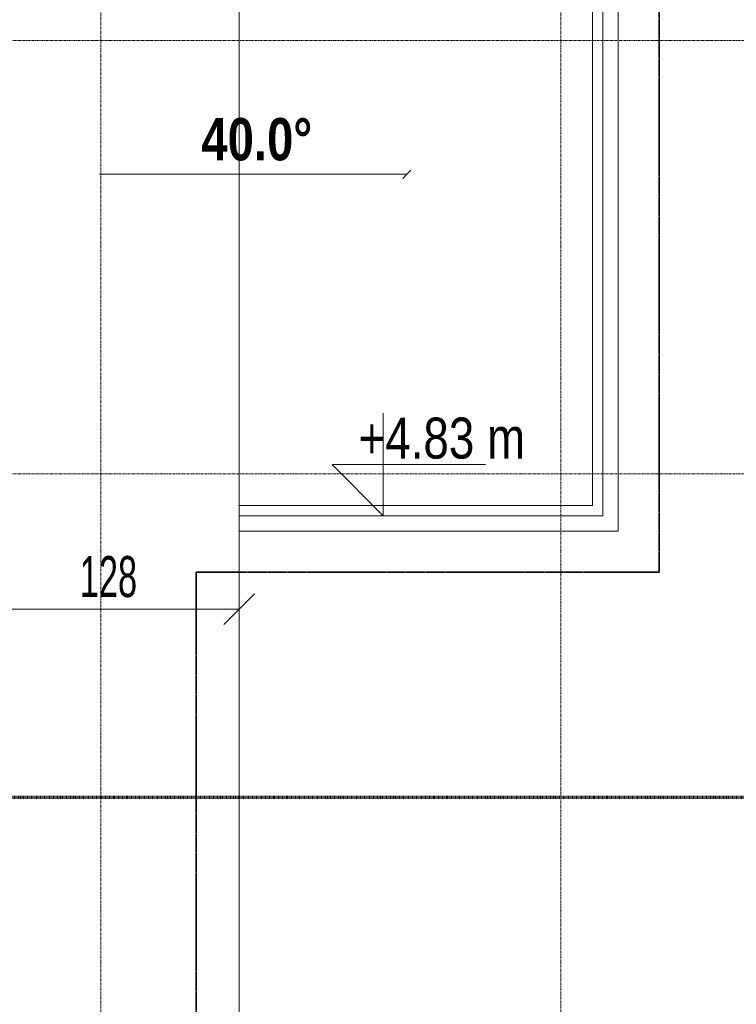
# Model space of a CAD drawing. Header units: millimetres. Extents: x -57334 to 14098, y -25409 to 16656.
# Tile 44 of 50: x -5365 to -1866, y -8274 to -3468. Entities that reach past the tile are written whole.
import ezdxf

# ---------------------------------------------------------------- set-up
doc = ezdxf.new("R2010")
doc.units = ezdxf.units.MM
for name, pattern in [('__FK_przerywana', [3.2004, 1.6002, -1.6002]), ('Kreska', [6.35, 3.175, -3.175]), ('Linia siatki', [22.225, 12.7, -3.175, 3.175, -3.175])]:
    doc.linetypes.add(name, pattern=pattern)
for name, color, linetype, lineweight in [('A-ANNO-DIMS', 7, 'Continuous', 5), ('A-ANNO-DIMS-100', 7, 'Continuous', 5), ('A-DETL-MBND', 7, 'Continuous', 5), ('A-FLOR', 7, 'Continuous', 5), ('A-FLOR-HRAL', 7, 'Continuous', 5), ('A-ROOF', 7, 'Continuous', 5), ('G-ANNO-DIMS', 7, 'Continuous', 5), ('G-ANNO-SYMB', 7, 'Continuous', 5), ('S-GRID', 7, 'Continuous', 5)]:
    doc.layers.add(name, color=color, linetype=linetype, lineweight=lineweight)
doc.layers.add('A-DETL', color=7, linetype='Continuous', lineweight=5, true_color=0x00a600)
doc.styles.add('Arial_2', font='arial.ttf', dxfattribs={"width": 0.8, "height": 200})
doc.styles.add('Arial_5', font='arial.ttf', dxfattribs={"width": 0.6, "height": 200})
doc.styles.add('Arial_B', font='arialbd.ttf', dxfattribs={"width": 0.8, "height": 206.349206})
doc.dimstyles.new('standard_wielkość_otworów', dxfattribs={"dimscale": 304.8, "dimtxt": 204.05188, "dimasz": 0.492126, "dimexe": 0.328084, "dimexo": 0.0625, "dimgap": 0, "dimtad": 1, "dimdec": 0, "dimlfac": 0.1, "dimzin": 0, "dimdsep": 46, "dimtxsty": 'Arial_5', "dimblk1": 'OBLIQUE', "dimblk2": 'OBLIQUE', "dimsah": 1, "dimcen": 0.09, "dimazin": 0, "dimtfac": 1, "dimtdec": 4, "dimtix": 1, "dimtmove": 0, "dimatfit": 3, "dimfxl": 0.328084, "dimfxlon": 1, "dimtvp": 1, "dimtolj": 1, "dimtzin": 0, "dimarcsym": 2})

# ---------------------------------------------------------------- blocks, each defined once
blk = doc.blocks.new('Typ poręczy górnej - Górna poręcz_wewnętrzny_-1533136-RZUT PIĘTRA II')
at = {"layer": 'A-FLOR-HRAL'}
for p, q in [((-2518.4, 2580.6), (-2518.4, -5889.4)), ((-2568.4, -5839.4), (-2568.4, 2530.6)), ((-4293.4, -5839.4), (-2568.4, -5839.4)), ((-2518.4, -5889.4), (-4293.4, -5889.4))]:
    blk.add_line(p, q, dxfattribs=at)
blk = doc.blocks.new('Typ poręczy górnej - Górna poręcz_wewnętrzny_-V1-RZUT PIĘTRA II')
at = {"layer": 'A-FLOR-HRAL'}
for p, q in [((-2518.4, -5889.4), (-2518.4, 2580.6)), ((-2568.4, -5839.4), (-2568.4, 2530.6)), ((-4293.4, -5839.4), (-2568.4, -5839.4)), ((-4293.4, -5889.4), (-2518.4, -5889.4))]:
    blk.add_line(p, q, dxfattribs=at)
blk = doc.blocks.new('DIMBLOCK139-RZUT PIĘTRA II')
at = {"layer": 'A-ANNO-DIMS-100', "color": 250, "true_color": 0x303030, "transparency": 16777216}
for p, q in [((-5575.7, -6345.9), (-5575.7, -6245.9)), ((-4293.4, -6345.9), (-4293.4, -6245.9)), ((-5575.7, -6345.9), (-5500.7, -6270.9)), ((-4293.4, -6345.9), (-4218.4, -6270.9)), ((-5575.7, -6345.9), (-5650.7, -6420.9)), ((-5575.7, -6345.9), (-4293.4, -6345.9)), ((-5575.7, -6345.9), (-5575.7, -6445.9)), ((-4293.4, -6345.9), (-4368.4, -6420.9)), ((-4293.4, -6345.9), (-4293.4, -6445.9))]:
    blk.add_line(p, q, dxfattribs=at)
at = {"layer": 'A-ANNO-DIMS-100', "color": 0, "transparency": 16777216, "insert": (-5071.1, -6086.2), "char_height": 200, "width": 327.739, "attachment_point": 1, "line_spacing_factor": 0.941778, "style": 'Arial_5'}
blk.add_mtext('128', dxfattribs=at)
blk = doc.blocks.new('_Oblique')
at = {"color": 0, "linetype": 'ByBlock', "lineweight": -2}
blk.add_line((-0.5, -0.5), (0.5, 0.5), dxfattribs=at)
blk = doc.blocks.new('Rzędne punktów - Znacznik rzędnej-348474-RZUT PIĘTRA II')
at = {"layer": 'G-ANNO-DIMS'}
for p, q in [((0, 0), (0, 5)), ((-2.5, 2.5), (0, 0)), ((-2.5, 2.5), (5, 2.5))]:
    blk.add_line(p, q, dxfattribs=at)

msp = doc.modelspace()

# ---------------------------------------------------------------- linework, layer by layer
at = {"layer": 'A-DETL', "color": 6, "linetype": '__FK_przerywana', "lineweight": 35, "true_color": 0xff00ff}
for p, q in [((-2243.4, 3587.6), (-2243.4, -6164.4)), ((-2243.4, -6164.4), (-4503.4, -6164.4)), ((-4503.4, -6164.4), (-4503.4, -15144.4))]:
    msp.add_line(p, q, dxfattribs=at)
at = {"layer": 'A-DETL-MBND'}
for p, q in [((-2443.4, 2655.6), (-2443.4, -5964.4)), ((-2443.4, -5964.4), (-4293.4, -5964.4))]:
    msp.add_line(p, q, dxfattribs=at)
at = {"layer": 'A-FLOR', "color": 252, "true_color": 0x838383}
for p, q in [((-2443.4, 2655.6), (-2443.4, -5964.4)), ((-2443.4, -5964.4), (-4293.4, -5964.4))]:
    msp.add_line(p, q, dxfattribs=at)
at = {"layer": 'A-ROOF'}
msp.add_line((-4293.4, -14244.4), (-4293.4, 3055.6), dxfattribs=at)
at = {"layer": 'G-ANNO-DIMS'}
for p, q in [((-4974.5, -4222.6), (-3474.5, -4222.6)), ((-3474.5, -4222.6), (-3494.4, -4242.4)), ((-3474.5, -4222.6), (-3454.7, -4202.8))]:
    msp.add_line(p, q, dxfattribs=at)
at = {"layer": 'G-ANNO-SYMB', "linetype": 'Kreska', "lineweight": 70}
msp.add_line((-55829.6, -7263.1), (-675.3, -7263.1), dxfattribs=at)
at = {"layer": 'S-GRID', "linetype": 'Linia siatki'}
for p, q in [((-4968.4, 10521.6), (-4968.4, -21375.5)), ((-2723.4, 10521.6), (-2723.4, -21375.5)), ((-55866.7, -3569.4), (559.4, -3569.4)), ((-55866.7, -5684.4), (559.4, -5684.4))]:
    msp.add_line(p, q, dxfattribs=at)

# ---------------------------------------------------------------- block references
at = {"layer": 'A-FLOR-HRAL'}
for name in ['Typ poręczy górnej - Górna poręcz_wewnętrzny_-1533136-RZUT PIĘTRA II', 'Typ poręczy górnej - Górna poręcz_wewnętrzny_-V1-RZUT PIĘTRA II']:
    msp.add_blockref(name, (0, 0), dxfattribs=at)
at = {"layer": 'G-ANNO-DIMS', "xscale": 99.99999999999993, "yscale": 99.99999999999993, "zscale": 99.99999999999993}
msp.add_blockref('Rzędne punktów - Znacznik rzędnej-348474-RZUT PIĘTRA II', (-3589.9, -5889.4), dxfattribs=at)

# ---------------------------------------------------------------- texts
at = {"layer": 'G-ANNO-DIMS', "insert": (-4477.6, -3948.2), "char_height": 206.35, "width": 607.233, "attachment_point": 1, "line_spacing_factor": 0.941778, "style": 'Arial_B'}
msp.add_mtext('40.0°', dxfattribs=at)
at = {"layer": 'G-ANNO-DIMS', "color": 1, "true_color": 0xff0000, "insert": (-3710.8, -5410.3), "char_height": 200, "width": 962.269, "attachment_point": 1, "line_spacing_factor": 0.941778, "style": 'Arial_2'}
msp.add_mtext('+4.83 m', dxfattribs=at)

# ---------------------------------------------------------------- dimensions: what is measured, and where the dimension line sits
at = {"layer": 'A-ANNO-DIMS', "color": 250, "true_color": 0x303030}
dim = msp.add_linear_dim(base=(-4293.4, -6345.9), p1=(-5575.7, -6245.9), p2=(-4293.4, -6245.9), dimstyle='standard_wielkość_otworów', override={"dimpost": '<>', "dimfxl": 1282.310548}, dxfattribs=at)
dim.commit()
dim.dimension.update_dxf_attribs({"geometry": 'DIMBLOCK139-RZUT PIĘTRA II', "text_midpoint": (-4934.6, -6243.8)})

doc.saveas('drawing.dxf')
